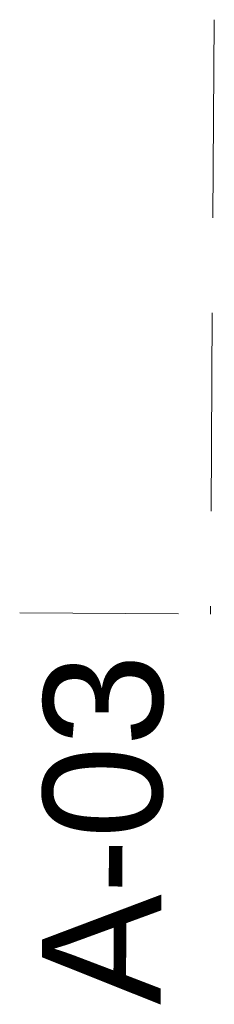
# Model space of a CAD drawing. Header units: millimetres. Extents: x -19278 to 18011, y -32369 to 41467.
# Tile 1 of 64: x 8975 to 9220, y -32369 to -31127. Entities that reach past the tile are written whole.
import ezdxf
from ezdxf.xclip import XClip

# ---------------------------------------------------------------- set-up
doc = ezdxf.new("R2010")
doc.units = ezdxf.units.MM
doc.header["$MEASUREMENT"] = 0
doc.header["$XCLIPFRAME"] = 0
doc.linetypes.add('Przerywana', pattern=[370, 250, -120])
doc.layers.add('2D - Rysunki i Obrazki', color=7, linetype='Continuous')
doc.layers.add('PT.A.01_1_- Ukryta_Nr_pióra__5_Nr_pióra__17', color=7, linetype='Continuous', lineweight=18, true_color=0x40a5ff)
doc.styles.add('GENERATED_STYLE_4', font='txt')

# ---------------------------------------------------------------- blocks, each defined once
blk = doc.blocks.new('Rysunek_1_1', base_point=(2114.4, 3072.6))
at = {"layer": 'PT.A.01_1_- Ukryta_Nr_pióra__5_Nr_pióra__17', "linetype": 'Przerywana'}
blk.add_line((9219.7, -31127.2), (9214.8, -31877.2), dxfattribs=at)
at = {"layer": 'PT.A.01_1_- Ukryta_Nr_pióra__5_Nr_pióra__17', "linetype": 'Continuous'}
blk.add_line((9174.8, -31876.9), (8974.8, -31875.6), dxfattribs=at)
at = {"layer": 'PT.A.01_1_- Ukryta_Nr_pióra__5_Nr_pióra__17', "linetype": 'Continuous', "insert": (9154.4, -32370.2), "char_height": 150, "attachment_point": 7, "rotation": 89.6225, "style": 'GENERATED_STYLE_4'}
blk.add_mtext('\\A1;{\\fArial|b0|i0|c238|p38;A-03}', dxfattribs=at)

msp = doc.modelspace()

# ---------------------------------------------------------------- block references
at = {"layer": '2D - Rysunki i Obrazki', "color": 151, "linetype": 'Continuous', "lineweight": 13, "true_color": 0x80c2ff}
ref = msp.add_blockref('Rysunek_1_1', (2114.4, 3072.6), dxfattribs=at)
XClip(ref).set_block_clipping_path([(-11177.5234049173, -36557.2258517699), (29952.3944637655, -28108.1790241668), (15406.2423630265, 42702.4169420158), (-25723.6755056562, 34253.3701144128)])

doc.saveas('drawing.dxf')
